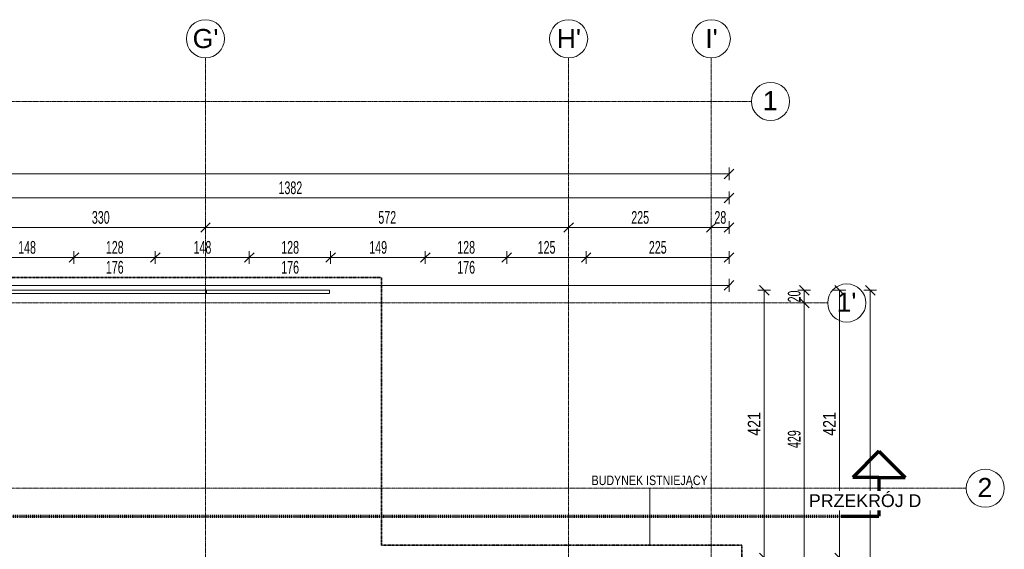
# Model space of a CAD drawing. Header units: millimetres. Extents: x -57350 to 14871, y -25411 to 16830.
# Tile 65 of 66: x -13606 to 1888, y 2791 to 11122. Entities that reach past the tile are written whole.
import ezdxf

# ---------------------------------------------------------------- set-up
doc = ezdxf.new("R2010")
doc.units = ezdxf.units.MM
for name, pattern in [('__FK_przerywana', [3.2004, 1.6002, -1.6002]), ('Kreska', [6.35, 3.175, -3.175]), ('Linia siatki', [22.225, 12.7, -3.175, 3.175, -3.175])]:
    doc.linetypes.add(name, pattern=pattern)
for name, color, linetype, lineweight in [('A-ANNO-DIMS', 7, 'Continuous', 5), ('A-ANNO-DIMS-100', 7, 'Continuous', 5), ('A-FLOR-HRAL', 7, 'Continuous', 5), ('G-ANNO-SYMB', 7, 'Continuous', 5), ('G-ANNO-TEXT', 7, 'Continuous', 5), ('S-GRID', 7, 'Continuous', 5), ('S-GRID-IDEN', 7, 'Continuous', 5)]:
    doc.layers.add(name, color=color, linetype=linetype, lineweight=lineweight)
doc.layers.add('A-DETL', color=7, linetype='Continuous', lineweight=5, true_color=0x00a600)
doc.styles.add('Arial', font='arial.ttf', dxfattribs={"height": 200})
doc.styles.add('Arial_1', font='arial.ttf', dxfattribs={"height": 300})
doc.styles.add('Arial_2', font='arial.ttf', dxfattribs={"width": 0.8, "height": 200})
doc.styles.add('Arial_4', font='arial.ttf', dxfattribs={"width": 0.8, "height": 150})
doc.styles.add('Arial_5', font='arial.ttf', dxfattribs={"width": 0.6, "height": 200})
doc.dimstyles.new('REVIT_standard', dxfattribs={"dimscale": 304.8, "dimtxt": 204.05188, "dimasz": 0.492126, "dimexe": 0.328084, "dimexo": 0.0625, "dimgap": 0, "dimtad": 1, "dimdec": 0, "dimlfac": 0.1, "dimzin": 0, "dimdsep": 46, "dimtxsty": 'Arial_2', "dimblk1": 'OBLIQUE', "dimblk2": 'OBLIQUE', "dimsah": 1, "dimcen": 0.09, "dimazin": 0, "dimtfac": 1, "dimtdec": 4, "dimtix": 1, "dimtmove": 0, "dimatfit": 3, "dimfxl": 0.328084, "dimfxlon": 1, "dimtvp": 1, "dimtolj": 1, "dimtzin": 0, "dimarcsym": 2})
doc.dimstyles.new('standard_wielkość_otworów', dxfattribs={"dimscale": 304.8, "dimtxt": 204.05188, "dimasz": 0.492126, "dimexe": 0.328084, "dimexo": 0.0625, "dimgap": 0, "dimtad": 1, "dimdec": 0, "dimlfac": 0.1, "dimzin": 0, "dimdsep": 46, "dimtxsty": 'Arial_5', "dimblk1": 'OBLIQUE', "dimblk2": 'OBLIQUE', "dimsah": 1, "dimcen": 0.09, "dimazin": 0, "dimtfac": 1, "dimtdec": 4, "dimtix": 1, "dimtmove": 0, "dimatfit": 3, "dimfxl": 0.328084, "dimfxlon": 1, "dimtvp": 1, "dimtolj": 1, "dimtzin": 0, "dimarcsym": 2})

# ---------------------------------------------------------------- blocks, each defined once
blk = doc.blocks.new('Typ poręczy górnej - Górna poręcz_wewnętrzny_-1479621-RZUT PIĘTRA I')
at = {"layer": 'A-FLOR-HRAL', "color": 253, "true_color": 0xaaaaaa}
for p, q in [((-16258, 6865), (-10667, 6865)), ((-10667, 6815), (-10667, 6865)), ((-10667, 6865), (-8733, 6865)), ((-8733, 6815), (-8733, 6865)), ((-16258, 6815), (-10667, 6815)), ((-10667, 6815), (-8733, 6815))]:
    blk.add_line(p, q, dxfattribs=at)
blk = doc.blocks.new('Siatka - SOsi_Sybol osi-348494-RZUT PIĘTRA I')
at = {"layer": 'S-GRID-IDEN', "color": 142, "true_color": 0x0080c0}
blk.add_circle((0, 0), 3, dxfattribs=at)
blk = doc.blocks.new('DIMBLOCK45-RZUT PIĘTRA I')
at = {"layer": 'A-ANNO-DIMS-100', "color": 250, "true_color": 0x303030, "transparency": 16777216}
for p, q in [((-705, 6866), (-805, 6866)), ((-705, 6866), (-780, 6941)), ((-705, 2656), (-705, 6866)), ((-705, 6866), (-630, 6791)), ((-705, 6866), (-605, 6866)), ((-705, 2656), (-805, 2656)), ((-705, 2656), (-780, 2731)), ((-705, 2656), (-630, 2581)), ((-705, 2656), (-605, 2656))]:
    blk.add_line(p, q, dxfattribs=at)
at = {"layer": 'A-ANNO-DIMS-100', "color": 0, "transparency": 16777216, "insert": (-965, 4577), "char_height": 200, "width": 440.75, "attachment_point": 1, "rotation": 90, "line_spacing_factor": 0.941778, "style": 'Arial_2'}
blk.add_mtext('421', dxfattribs=at)
blk = doc.blocks.new('_Oblique')
at = {"color": 0, "linetype": 'ByBlock', "lineweight": -2}
blk.add_line((-0.5, -0.5), (0.5, 0.5), dxfattribs=at)
blk = doc.blocks.new('DIMBLOCK132-RZUT PIĘTRA I')
at = {"layer": 'A-ANNO-DIMS-100', "color": 250, "true_color": 0x303030, "transparency": 16777216}
for p, q in [((-1889, 6866), (-1989, 6866)), ((-1889, 6866), (-1964, 6941)), ((-1889, 6866), (-1889, 2656)), ((-1889, 6866), (-1814, 6791)), ((-1889, 6866), (-1789, 6866)), ((-1889, 2656), (-1989, 2656)), ((-1889, 2656), (-1964, 2731)), ((-1889, 2656), (-1814, 2581)), ((-1889, 2656), (-1789, 2656))]:
    blk.add_line(p, q, dxfattribs=at)
at = {"layer": 'A-ANNO-DIMS-100', "color": 0, "transparency": 16777216, "insert": (-2149, 4577), "char_height": 200, "width": 440.75, "attachment_point": 1, "rotation": 90, "line_spacing_factor": 0.941778, "style": 'Arial_2'}
blk.add_mtext('421', dxfattribs=at)
blk = doc.blocks.new('DIMBLOCK207-RZUT PIĘTRA I')
at = {"layer": 'A-ANNO-DIMS-100', "color": 250, "true_color": 0x303030, "transparency": 16777216}
for p, q in [((-1260, 6866), (-1360, 6866)), ((-1260, 6866), (-1335, 6941)), ((-1260, 6866), (-1260, 6666)), ((-1260, 6866), (-1185, 6791)), ((-1260, 6866), (-1160, 6866)), ((-1260, 6666), (-1360, 6666)), ((-1260, 6666), (-1335, 6741)), ((-1260, 6666), (-1185, 6591)), ((-1260, 6666), (-1160, 6666))]:
    blk.add_line(p, q, dxfattribs=at)
at = {"layer": 'A-ANNO-DIMS-100', "color": 0, "transparency": 16777216, "insert": (-1519, 6675), "char_height": 200, "width": 218.49, "attachment_point": 1, "rotation": 90, "line_spacing_factor": 0.941778, "style": 'Arial_5'}
blk.add_mtext('20', dxfattribs=at)
blk = doc.blocks.new('DIMBLOCK208-RZUT PIĘTRA I')
at = {"layer": 'A-ANNO-DIMS-100', "color": 250, "true_color": 0x303030, "transparency": 16777216}
for p, q in [((-1260, 6666), (-1360, 6666)), ((-1260, 6666), (-1335, 6741)), ((-1260, 6666), (-1260, 2376)), ((-1260, 6666), (-1185, 6591)), ((-1260, 6666), (-1160, 6666)), ((-1260, 2376), (-1360, 2376)), ((-1260, 2376), (-1335, 2451)), ((-1260, 2376), (-1185, 2301)), ((-1260, 2376), (-1160, 2376))]:
    blk.add_line(p, q, dxfattribs=at)
at = {"layer": 'A-ANNO-DIMS-100', "color": 0, "transparency": 16777216, "insert": (-1519, 4384), "char_height": 200, "width": 327.74, "attachment_point": 1, "rotation": 90, "line_spacing_factor": 0.941778, "style": 'Arial_5'}
blk.add_mtext('429', dxfattribs=at)
blk = doc.blocks.new('DIMBLOCK217-RZUT PIĘTRA I')
at = {"layer": 'A-ANNO-DIMS-100', "color": 250, "true_color": 0x303030, "transparency": 16777216}
for p, q in [((-221, 6866), (-321, 6866)), ((-221, 6866), (-296, 6941)), ((-221, -13844), (-221, 6866)), ((-221, 6866), (-146, 6791)), ((-221, 6866), (-121, 6866)), ((-221, -13844), (-296, -13769)), ((-221, -13844), (-321, -13844)), ((-221, -13844), (-146, -13919)), ((-221, -13844), (-121, -13844))]:
    blk.add_line(p, q, dxfattribs=at)
at = {"layer": 'A-ANNO-DIMS-100', "color": 0, "transparency": 16777216, "insert": (-480, -3671), "char_height": 200, "width": 436.98, "attachment_point": 1, "rotation": 90, "line_spacing_factor": 0.941778, "style": 'Arial_5'}
blk.add_mtext('2071', dxfattribs=at)
blk = doc.blocks.new('DIMBLOCK232-RZUT PIĘTRA I')
at = {"layer": 'A-ANNO-DIMS-100', "color": 250, "true_color": 0x303030, "transparency": 16777216}
for p, q in [((-14233, 7382), (-14233, 7482)), ((-14233, 7382), (-14158, 7457)), ((-12753, 7382), (-12753, 7482)), ((-12753, 7382), (-12678, 7457)), ((-14233, 7382), (-14308, 7307)), ((-14233, 7382), (-12753, 7382)), ((-14233, 7382), (-14233, 7282)), ((-12753, 7382), (-12828, 7307)), ((-12753, 7382), (-12753, 7282))]:
    blk.add_line(p, q, dxfattribs=at)
at = {"layer": 'A-ANNO-DIMS-100', "color": 0, "transparency": 16777216, "insert": (-13630, 7641), "char_height": 200, "width": 327.74, "attachment_point": 1, "line_spacing_factor": 0.941778, "style": 'Arial_5'}
blk.add_mtext('148', dxfattribs=at)
blk = doc.blocks.new('DIMBLOCK233-RZUT PIĘTRA I')
at = {"layer": 'A-ANNO-DIMS-100', "color": 250, "true_color": 0x303030, "transparency": 16777216}
for p, q in [((-12753, 7382), (-12753, 7482)), ((-12753, 7382), (-12678, 7457)), ((-11473, 7382), (-11473, 7482)), ((-11473, 7382), (-11398, 7457)), ((-12753, 7382), (-12828, 7307)), ((-12753, 7382), (-11473, 7382)), ((-12753, 7382), (-12753, 7282)), ((-11473, 7382), (-11548, 7307)), ((-11473, 7382), (-11473, 7282))]:
    blk.add_line(p, q, dxfattribs=at)
at = {"layer": 'A-ANNO-DIMS-100', "color": 0, "transparency": 16777216, "char_height": 200, "width": 327.74, "attachment_point": 1, "line_spacing_factor": 0.941778, "style": 'Arial_5'}
for s, insert in [('128', (-12250, 7641)), ('176', (-12250, 7327))]:
    blk.add_mtext(s, dxfattribs=dict(at, insert=insert))
blk = doc.blocks.new('DIMBLOCK234-RZUT PIĘTRA I')
at = {"layer": 'A-ANNO-DIMS-100', "color": 250, "true_color": 0x303030, "transparency": 16777216}
for p, q in [((-11473, 7382), (-11473, 7482)), ((-11473, 7382), (-11398, 7457)), ((-9993, 7382), (-9993, 7482)), ((-9993, 7382), (-9918, 7457)), ((-11473, 7382), (-11548, 7307)), ((-11473, 7382), (-9993, 7382)), ((-11473, 7382), (-11473, 7282)), ((-9993, 7382), (-10068, 7307)), ((-9993, 7382), (-9993, 7282))]:
    blk.add_line(p, q, dxfattribs=at)
at = {"layer": 'A-ANNO-DIMS-100', "color": 0, "transparency": 16777216, "insert": (-10870, 7641), "char_height": 200, "width": 327.74, "attachment_point": 1, "line_spacing_factor": 0.941778, "style": 'Arial_5'}
blk.add_mtext('148', dxfattribs=at)
blk = doc.blocks.new('DIMBLOCK235-RZUT PIĘTRA I')
at = {"layer": 'A-ANNO-DIMS-100', "color": 250, "true_color": 0x303030, "transparency": 16777216}
for p, q in [((-9993, 7382), (-9993, 7482)), ((-9993, 7382), (-9918, 7457)), ((-8713, 7382), (-8713, 7482)), ((-8713, 7382), (-8638, 7457)), ((-9993, 7382), (-10068, 7307)), ((-9993, 7382), (-8713, 7382)), ((-9993, 7382), (-9993, 7282)), ((-8713, 7382), (-8788, 7307)), ((-8713, 7382), (-8713, 7282))]:
    blk.add_line(p, q, dxfattribs=at)
at = {"layer": 'A-ANNO-DIMS-100', "color": 0, "transparency": 16777216, "char_height": 200, "width": 327.74, "attachment_point": 1, "line_spacing_factor": 0.941778, "style": 'Arial_5'}
for s, insert in [('128', (-9490, 7641)), ('176', (-9490, 7327))]:
    blk.add_mtext(s, dxfattribs=dict(at, insert=insert))
blk = doc.blocks.new('DIMBLOCK236-RZUT PIĘTRA I')
at = {"layer": 'A-ANNO-DIMS-100', "color": 250, "true_color": 0x303030, "transparency": 16777216}
for p, q in [((-8713, 7382), (-8713, 7482)), ((-8713, 7382), (-8638, 7457)), ((-7223, 7382), (-7223, 7482)), ((-7223, 7382), (-7148, 7457)), ((-8713, 7382), (-8788, 7307)), ((-8713, 7382), (-7223, 7382)), ((-8713, 7382), (-8713, 7282)), ((-7223, 7382), (-7298, 7307)), ((-7223, 7382), (-7223, 7282))]:
    blk.add_line(p, q, dxfattribs=at)
at = {"layer": 'A-ANNO-DIMS-100', "color": 0, "transparency": 16777216, "insert": (-8105, 7641), "char_height": 200, "width": 327.74, "attachment_point": 1, "line_spacing_factor": 0.941778, "style": 'Arial_5'}
blk.add_mtext('149', dxfattribs=at)
blk = doc.blocks.new('DIMBLOCK237-RZUT PIĘTRA I')
at = {"layer": 'A-ANNO-DIMS-100', "color": 250, "true_color": 0x303030, "transparency": 16777216}
for p, q in [((-7223, 7382), (-7223, 7482)), ((-7223, 7382), (-7148, 7457)), ((-5943, 7382), (-5943, 7482)), ((-5943, 7382), (-5868, 7457)), ((-7223, 7382), (-7298, 7307)), ((-7223, 7382), (-5943, 7382)), ((-7223, 7382), (-7223, 7282)), ((-5943, 7382), (-6018, 7307)), ((-5943, 7382), (-5943, 7282))]:
    blk.add_line(p, q, dxfattribs=at)
at = {"layer": 'A-ANNO-DIMS-100', "color": 0, "transparency": 16777216, "char_height": 200, "width": 327.74, "attachment_point": 1, "line_spacing_factor": 0.941778, "style": 'Arial_5'}
for s, insert in [('128', (-6720, 7641)), ('176', (-6720, 7327))]:
    blk.add_mtext(s, dxfattribs=dict(at, insert=insert))
blk = doc.blocks.new('DIMBLOCK238-RZUT PIĘTRA I')
at = {"layer": 'A-ANNO-DIMS-100', "color": 250, "true_color": 0x303030, "transparency": 16777216}
for p, q in [((-5943, 7382), (-5943, 7482)), ((-5943, 7382), (-5868, 7457)), ((-4693, 7382), (-4693, 7482)), ((-4693, 7382), (-4618, 7457)), ((-5943, 7382), (-6018, 7307)), ((-5943, 7382), (-4693, 7382)), ((-5943, 7382), (-5943, 7282)), ((-4693, 7382), (-4768, 7307)), ((-4693, 7382), (-4693, 7282))]:
    blk.add_line(p, q, dxfattribs=at)
at = {"layer": 'A-ANNO-DIMS-100', "color": 0, "transparency": 16777216, "insert": (-5455, 7641), "char_height": 200, "width": 327.74, "attachment_point": 1, "line_spacing_factor": 0.941778, "style": 'Arial_5'}
blk.add_mtext('125', dxfattribs=at)
blk = doc.blocks.new('DIMBLOCK239-RZUT PIĘTRA I')
at = {"layer": 'A-ANNO-DIMS-100', "color": 250, "true_color": 0x303030, "transparency": 16777216}
for p, q in [((-4693, 7382), (-4693, 7482)), ((-4693, 7382), (-4618, 7457)), ((-2443, 7382), (-2443, 7482)), ((-2443, 7382), (-2368, 7457)), ((-4693, 7382), (-4768, 7307)), ((-4693, 7382), (-2443, 7382)), ((-4693, 7382), (-4693, 7282)), ((-2443, 7382), (-2518, 7307)), ((-2443, 7382), (-2443, 7282))]:
    blk.add_line(p, q, dxfattribs=at)
at = {"layer": 'A-ANNO-DIMS-100', "color": 0, "transparency": 16777216, "insert": (-3705, 7641), "char_height": 200, "width": 327.74, "attachment_point": 1, "line_spacing_factor": 0.941778, "style": 'Arial_5'}
blk.add_mtext('225', dxfattribs=at)
blk = doc.blocks.new('DIMBLOCK242-RZUT PIĘTRA I')
at = {"layer": 'A-ANNO-DIMS-100', "color": 250, "true_color": 0x303030, "transparency": 16777216}
for p, q in [((-16258, 8318), (-16258, 8418)), ((-16258, 8318), (-16183, 8393)), ((-2443, 8318), (-2443, 8418)), ((-2443, 8318), (-2368, 8393)), ((-16258, 8318), (-16333, 8243)), ((-16258, 8318), (-2443, 8318)), ((-16258, 8318), (-16258, 8218)), ((-2443, 8318), (-2518, 8243)), ((-2443, 8318), (-2443, 8218))]:
    blk.add_line(p, q, dxfattribs=at)
at = {"layer": 'A-ANNO-DIMS-100', "color": 0, "transparency": 16777216, "insert": (-9533, 8578), "char_height": 200, "width": 436.98, "attachment_point": 1, "line_spacing_factor": 0.941778, "style": 'Arial_5'}
blk.add_mtext('1382', dxfattribs=at)
blk = doc.blocks.new('DIMBLOCK243-RZUT PIĘTRA I')
at = {"layer": 'A-ANNO-DIMS-100', "color": 250, "true_color": 0x303030, "transparency": 16777216}
for p, q in [((-36099, 8695), (-36174, 8620)), ((-36099, 8695), (-36099, 8795)), ((-36099, 8695), (-36024, 8770)), ((-36099, 8695), (-2443, 8695)), ((-36099, 8695), (-36099, 8595)), ((-2443, 8695), (-2518, 8620)), ((-2443, 8695), (-2443, 8795)), ((-2443, 8695), (-2368, 8770)), ((-2443, 8695), (-2443, 8595))]:
    blk.add_line(p, q, dxfattribs=at)
at = {"layer": 'A-ANNO-DIMS-100', "color": 0, "transparency": 16777216, "insert": (-19453, 8955), "char_height": 200, "width": 436.98, "attachment_point": 1, "line_spacing_factor": 0.941778, "style": 'Arial_5'}
blk.add_mtext('3366', dxfattribs=at)
blk = doc.blocks.new('DIMBLOCK250-RZUT PIĘTRA I')
at = {"layer": 'A-ANNO-DIMS-100', "color": 250, "true_color": 0x303030, "transparency": 16777216}
for p, q in [((-13983, 7852), (-13983, 7952)), ((-13983, 7852), (-13908, 7927)), ((-10683, 7852), (-10683, 7952)), ((-10683, 7852), (-10608, 7927)), ((-13983, 7852), (-14058, 7777)), ((-13983, 7852), (-10683, 7852)), ((-13983, 7852), (-13983, 7752)), ((-10683, 7852), (-10758, 7777)), ((-10683, 7852), (-10683, 7752))]:
    blk.add_line(p, q, dxfattribs=at)
at = {"layer": 'A-ANNO-DIMS-100', "color": 0, "transparency": 16777216, "insert": (-12470, 8112), "char_height": 200, "width": 327.74, "attachment_point": 1, "line_spacing_factor": 0.941778, "style": 'Arial_5'}
blk.add_mtext('330', dxfattribs=at)
blk = doc.blocks.new('DIMBLOCK251-RZUT PIĘTRA I')
at = {"layer": 'A-ANNO-DIMS-100', "color": 250, "true_color": 0x303030, "transparency": 16777216}
for p, q in [((-10683, 7852), (-10683, 7952)), ((-10683, 7852), (-10608, 7927)), ((-4968, 7852), (-4968, 7952)), ((-4968, 7852), (-4893, 7927)), ((-10683, 7852), (-10758, 7777)), ((-10683, 7852), (-4968, 7852)), ((-10683, 7852), (-10683, 7752)), ((-4968, 7852), (-5043, 7777)), ((-4968, 7852), (-4968, 7752))]:
    blk.add_line(p, q, dxfattribs=at)
at = {"layer": 'A-ANNO-DIMS-100', "color": 0, "transparency": 16777216, "insert": (-7962, 8112), "char_height": 200, "width": 327.74, "attachment_point": 1, "line_spacing_factor": 0.941778, "style": 'Arial_5'}
blk.add_mtext('572', dxfattribs=at)
blk = doc.blocks.new('DIMBLOCK252-RZUT PIĘTRA I')
at = {"layer": 'A-ANNO-DIMS-100', "color": 250, "true_color": 0x303030, "transparency": 16777216}
for p, q in [((-4968, 7852), (-4968, 7952)), ((-4968, 7852), (-4893, 7927)), ((-2723, 7852), (-2723, 7952)), ((-2723, 7852), (-2648, 7927)), ((-4968, 7852), (-5043, 7777)), ((-4968, 7852), (-2723, 7852)), ((-4968, 7852), (-4968, 7752)), ((-2723, 7852), (-2798, 7777)), ((-2723, 7852), (-2723, 7752))]:
    blk.add_line(p, q, dxfattribs=at)
at = {"layer": 'A-ANNO-DIMS-100', "color": 0, "transparency": 16777216, "insert": (-3982, 8112), "char_height": 200, "width": 327.74, "attachment_point": 1, "line_spacing_factor": 0.941778, "style": 'Arial_5'}
blk.add_mtext('225', dxfattribs=at)
blk = doc.blocks.new('DIMBLOCK253-RZUT PIĘTRA I')
at = {"layer": 'A-ANNO-DIMS-100', "color": 250, "true_color": 0x303030, "transparency": 16777216}
for p, q in [((-2723, 7852), (-2723, 7952)), ((-2723, 7852), (-2648, 7927)), ((-2443, 7852), (-2443, 7952)), ((-2443, 7852), (-2368, 7927)), ((-2723, 7852), (-2798, 7777)), ((-2723, 7852), (-2443, 7852)), ((-2723, 7852), (-2723, 7752)), ((-2443, 7852), (-2518, 7777)), ((-2443, 7852), (-2443, 7752))]:
    blk.add_line(p, q, dxfattribs=at)
at = {"layer": 'A-ANNO-DIMS-100', "color": 0, "transparency": 16777216, "insert": (-2674, 8112), "char_height": 200, "width": 218.49, "attachment_point": 1, "line_spacing_factor": 0.941778, "style": 'Arial_5'}
blk.add_mtext('28', dxfattribs=at)
blk = doc.blocks.new('Przekrój - znacznik przekroju strzałka-348499-RZUT PIĘTRA I')
at = {"layer": 'G-ANNO-SYMB', "lineweight": 70}
for p, q in [((-6, 10.22), (-10.11, 6.11)), ((-6, 10.22), (-1.89, 6.11)), ((-6, 6.11), (-10.11, 6.11)), ((-6, 6.11), (-6, 0)), ((-6, 6.11), (-1.89, 6.11)), ((0, 0), (-6, 0))]:
    blk.add_line(p, q, dxfattribs=at)
blk = doc.blocks.new('DIMBLOCK269-RZUT PIĘTRA I')
at = {"layer": 'A-ANNO-DIMS-100', "color": 250, "true_color": 0x303030, "transparency": 16777216}
for p, q in [((-27689, 6943), (-27689, 7043)), ((-27689, 6943), (-27614, 7018)), ((-2443, 6943), (-2443, 7043)), ((-2443, 6943), (-2368, 7018)), ((-27689, 6943), (-27764, 6868)), ((-27689, 6943), (-2443, 6943)), ((-27689, 6943), (-27689, 6843)), ((-2443, 6943), (-2518, 6868)), ((-2443, 6943), (-2443, 6843))]:
    blk.add_line(p, q, dxfattribs=at)
at = {"layer": 'A-ANNO-DIMS-100', "color": 0, "transparency": 16777216, "insert": (-15248, 7202), "char_height": 200, "width": 436.98, "attachment_point": 1, "line_spacing_factor": 0.941778, "style": 'Arial_5'}
blk.add_mtext('2525', dxfattribs=at)

msp = doc.modelspace()

# ---------------------------------------------------------------- linework, layer by layer
at = {"layer": 'A-DETL', "color": 6, "linetype": '__FK_przerywana', "lineweight": 35, "true_color": 0xff00ff}
for p, q in [((-33363.41602, 7065.59255), (-7913.41602, 7065.59255)), ((-7913.41602, 7065.59255), (-7913.41602, 2855.59255)), ((-7913.41602, 2855.59255), (-2243.41602, 2855.59255)), ((-2243.41602, 2855.59255), (-2243.41602, -6164.40745))]:
    msp.add_line(p, q, dxfattribs=at)
at = {"layer": 'G-ANNO-SYMB', "linetype": 'Kreska', "lineweight": 70}
msp.add_line((-52417.58531, 3311.78971), (-684.67821, 3311.78971), dxfattribs=at)
at = {"layer": 'G-ANNO-TEXT', "color": 6, "true_color": 0xff00ff}
msp.add_line((-3690.75674, 2852.06709), (-3690.75674, 3755.348), dxfattribs=at)
at = {"layer": 'S-GRID', "linetype": 'Linia siatki'}
for p, q in [((-10683.41602, 10521.57226), (-10683.41602, -21375.48764)), ((-4968.41602, 10521.57226), (-4968.41602, -21375.48764)), ((-2723.41602, 10521.57226), (-2723.41602, -21375.48764)), ((-55866.74056, 9835.59255), (-2090.69141, 9835.59255)), ((-55866.74056, 6665.59255), (-890.97502, 6665.59255)), ((-55866.74056, 3751.59255), (1287.74041, 3751.59255))]:
    msp.add_line(p, q, dxfattribs=at)

# ---------------------------------------------------------------- block references
at = {"layer": 'A-FLOR-HRAL', "color": 253, "true_color": 0xaaaaaa}
msp.add_blockref('Typ poręczy górnej - Górna poręcz_wewnętrzny_-1479621-RZUT PIĘTRA I', (0, 0), dxfattribs=at)
at = {"layer": 'G-ANNO-SYMB', "lineweight": 70, "extrusion": (0, 0, -1), "xscale": 99.99999999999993, "yscale": 99.99999999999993, "zscale": 99.99999999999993}
msp.add_blockref('Przekrój - znacznik przekroju strzałka-348499-RZUT PIĘTRA I', (684.67821, 3311.78971), dxfattribs=at)
at = {"layer": 'S-GRID-IDEN', "color": 142, "true_color": 0x0080c0, "xscale": 99.99999999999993, "yscale": 99.99999999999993, "zscale": 99.99999999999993}
for p, rotation in [((-10683.41602, 10821.57226), 180), ((-4968.41602, 10821.57226), 180), ((-2723.41602, 10821.57226), 180), ((-1790.69141, 9835.59255), 269.9999999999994), ((-590.97502, 6665.59255), 269.9999999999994), ((1587.74041, 3751.59255), 269.9999999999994)]:
    msp.add_blockref('Siatka - SOsi_Sybol osi-348494-RZUT PIĘTRA I', p, dxfattribs=dict(at, rotation=rotation))

# ---------------------------------------------------------------- texts
at = {"layer": 'G-ANNO-TEXT', "color": 6, "true_color": 0xff00ff, "char_height": 150, "attachment_point": 1, "style": 'Arial_4'}
for s, insert, width in [('BUDYNEK ISTNIEJ', (-4606.35674, 3951.52508), 1795.78), ('ĄCY', (-3124.69007, 3951.52508), 416.8775)]:
    msp.add_mtext(s, dxfattribs=dict(at, insert=insert, width=width))
at = {"layer": 'S-GRID-IDEN', "color": 142, "true_color": 0x0080c0, "char_height": 300, "attachment_point": 1, "style": 'Arial_1'}
for s, insert, width in [("G'", (-10884.37738, 10975.47183), 497.04625), ("H'", (-5155.87738, 10975.47183), 464.97875), ("I'", (-2818.37738, 10975.47183), 240.50625), ('\\fArial|b0|i0|c238|p34|;1', (-1912.73681, 9997.48536), 288.6075), ("1'", (-752.52043, 6827.48536), 384.81), ('\\fArial|b0|i0|c238|p34|;2', (1465.695, 3913.48536), 288.6075)]:
    msp.add_mtext(s, dxfattribs=dict(at, insert=insert, width=width))

# ---------------------------------------------------------------- dimensions: what is measured, and where the dimension line sits
at = {"layer": 'A-ANNO-DIMS', "color": 250, "true_color": 0x303030}
for base, p1, p2, override, picture, middle in [((-2443.41602, 8695.04512), (-36099.41602, 8595.04512), (-2443.41602, 8595.04512), {"dimpost": '<>', "dimfxl": 33656}, 'DIMBLOCK243-RZUT PIĘTRA I', (-19271.41602, 8797.22793)), ((-2443.4160230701, 8317.9015157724), (-16258.4160230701, 8217.9015157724), (-2443.4160230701, 8217.9015157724), {"dimpost": '<>', "dimfxl": 13815}, 'DIMBLOCK242-RZUT PIĘTRA I', (-9350.9160230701, 8420.0843267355)), ((-10683.41602, 7852.09085), (-13983.41602, 7952.09085), (-10683.41602, 7952.09085), {"dimpost": '<>', "dimfxl": 3300}, 'DIMBLOCK250-RZUT PIĘTRA I', (-12333.41602, 7954.27366)), ((-4968.4160230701, 7852.0908471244), (-10683.4160230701, 7952.0908471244), (-4968.4160230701, 7952.0908471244), {"dimpost": '<>', "dimfxl": 5715}, 'DIMBLOCK251-RZUT PIĘTRA I', (-7825.9160230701, 7954.2054452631)), ((-2723.4160230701, 7852.0908471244), (-4968.4160230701, 7952.0908471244), (-2723.4160230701, 7952.0908471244), {"dimpost": '<>', "dimfxl": 2245}, 'DIMBLOCK252-RZUT PIĘTRA I', (-3845.9160230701, 7954.2054452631)), ((-2443.41602, 7852.09085), (-2723.41602, 7952.09085), (-2443.41602, 7752.09085), {"dimpost": '<>', "dimfxl": 344.093011}, 'DIMBLOCK253-RZUT PIĘTRA I', (-2583.41602, 7954.20545)), ((-12753.41602, 7381.77348), (-14233.41602, 7281.77348), (-12753.41602, 7281.77348), {"dimpost": '<>', "dimfxl": 1480}, 'DIMBLOCK232-RZUT PIĘTRA I', (-13493.41602, 7483.88808)), ((-9993.41602, 7381.77348), (-11473.41602, 7281.77348), (-9993.41602, 7281.77348), {"dimpost": '<>', "dimfxl": 1480}, 'DIMBLOCK234-RZUT PIĘTRA I', (-10733.41602, 7483.88808)), ((-7223.41602, 7381.77348), (-8713.41602, 7281.77348), (-7223.41602, 7281.77348), {"dimpost": '<>', "dimfxl": 1490}, 'DIMBLOCK236-RZUT PIĘTRA I', (-7968.41602, 7483.88808)), ((-4693.41602, 7381.77348), (-5943.41602, 7281.77348), (-4693.41602, 7281.77348), {"dimpost": '<>', "dimfxl": 1250}, 'DIMBLOCK238-RZUT PIĘTRA I', (-5318.41602, 7483.88808)), ((-2443.41602, 7381.77348), (-4693.41602, 7281.77348), (-2443.41602, 7281.77348), {"dimpost": '<>', "dimfxl": 2250}, 'DIMBLOCK239-RZUT PIĘTRA I', (-3568.41602, 7483.88808)), ((-2443.41602, 6942.50271), (-27689.41602, 6842.50271), (-2443.41602, 6842.50271), {"dimpost": '<>', "dimfxl": 25246}, 'DIMBLOCK269-RZUT PIĘTRA I', (-15066.41602, 7044.61731))]:
    dim = msp.add_linear_dim(base=base, p1=p1, p2=p2, dimstyle='standard_wielkość_otworów', override=override, dxfattribs=at)
    dim.commit()
    dim.dimension.update_dxf_attribs({"geometry": picture, "text_midpoint": middle})
for base, p1, p2, picture, middle in [((-11473.41602, 7381.77348), (-12753.41602, 7281.77348), (-11473.41602, 7281.77348), 'DIMBLOCK233-RZUT PIĘTRA I', (-12113.41602, 7381.77348)), ((-8713.41602, 7381.77348), (-9993.41602, 7281.77348), (-8713.41602, 7281.77348), 'DIMBLOCK235-RZUT PIĘTRA I', (-9353.41602, 7381.77348)), ((-5943.41602, 7381.77348), (-7223.41602, 7281.77348), (-5943.41602, 7281.77348), 'DIMBLOCK237-RZUT PIĘTRA I', (-6583.41602, 7381.77348))]:
    dim = msp.add_linear_dim(base=base, p1=p1, p2=p2, text='<>\\X176', dimstyle='standard_wielkość_otworów', override={"dimpost": '<>', "dimfxl": 1280}, dxfattribs=at)
    dim.commit()
    dim.dimension.update_dxf_attribs({"geometry": picture, "text_midpoint": middle})
for base, p1, p2, dimstyle, override, picture, middle in [((-1889.411, 2655.59255), (-1989.411, 6865.59255), (-1989.411, 2655.59255), 'REVIT_standard', {"dimpost": '<>', "dimfxl": 4210}, 'DIMBLOCK132-RZUT PIĘTRA I', (-1989.82027, 4760.59255)), ((-1259.67302, 6665.59255), (-1359.67302, 6865.59255), (-1159.67302, 6665.59255), 'standard_wielkość_otworów', {"dimpost": '<>', "dimfxl": 282.842712}, 'DIMBLOCK207-RZUT PIĘTRA I', (-1361.78762, 6765.59255)), ((-704.94137, 6865.59255), (-804.94137, 2655.59255), (-804.94137, 6865.59255), 'REVIT_standard', {"dimpost": '<>', "dimfxl": 4210}, 'DIMBLOCK45-RZUT PIĘTRA I', (-805.35064, 4760.59255)), ((-220.74755, 6865.59255), (-320.74755, -13844.40745), (-320.74755, 6865.59255), 'standard_wielkość_otworów', {"dimpost": '<>', "dimfxl": 20710}, 'DIMBLOCK217-RZUT PIĘTRA I', (-322.86215, -3489.40745)), ((-1259.67302, 2375.59255), (-1159.67302, 6665.59255), (-1159.67302, 2375.59255), 'standard_wielkość_otworów', {"dimpost": '<>', "dimfxl": 4290}, 'DIMBLOCK208-RZUT PIĘTRA I', (-1361.78762, 4520.59255))]:
    dim = msp.add_linear_dim(base=base, p1=p1, p2=p2, angle=90, dimstyle=dimstyle, override=override, dxfattribs=at)
    dim.commit()
    dim.dimension.update_dxf_attribs({"geometry": picture, "text_midpoint": middle})

# ---------------------------------------------------------------- next in the draw order: texts
at = {"layer": 'G-ANNO-SYMB', "insert": (-1186.99342, 3656.08504), "char_height": 200, "width": 2188.606875, "attachment_point": 1, "style": 'Arial', "bg_fill": 3, "box_fill_scale": 1.25, "bg_fill_color": 256, "bg_fill_true_color": 13158600, "bg_fill_transparency": 0}
msp.add_mtext('PRZEKRÓJ D', dxfattribs=at)

doc.saveas('drawing.dxf')
